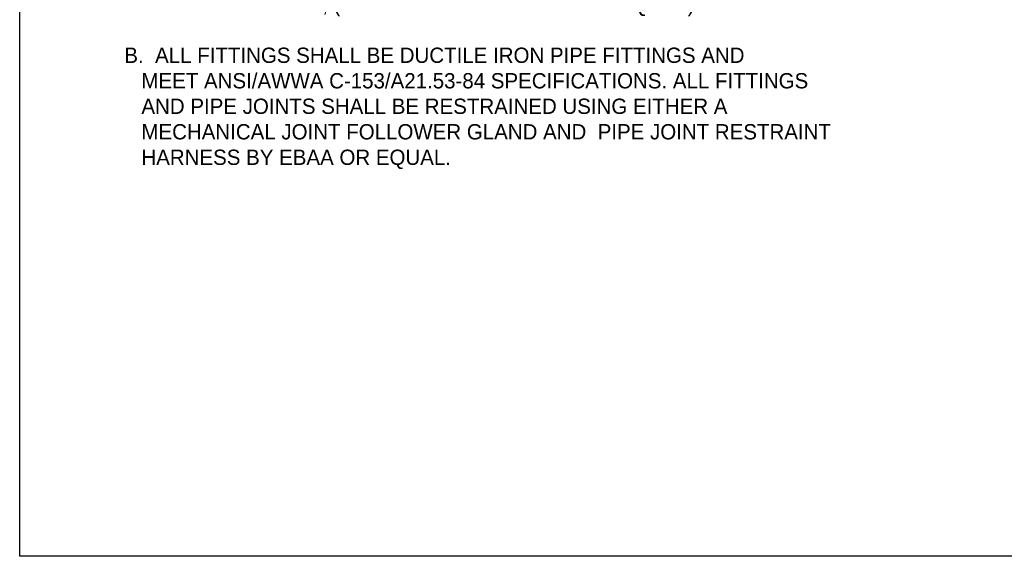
# Model space of a CAD drawing. Header units: feet. Extents: x 6 to 191, y 4 to 30.
# Tile 16 of 42: x 37.1 to 45.13, y 3.62 to 8.01. Entities that reach past the tile are written whole.
import ezdxf

# ---------------------------------------------------------------- set-up
doc = ezdxf.new("R2010")
doc.units = ezdxf.units.FT
doc.header["$MEASUREMENT"] = 0
doc.layers.add('COLUMNS', color=6, linetype='Continuous', plot=False)
doc.layers.add('text', color=9, linetype='Continuous')
doc.styles.add('SOLID', font='arialbd.ttf')

msp = doc.modelspace()

# ---------------------------------------------------------------- linework, layer by layer
at = {"layer": 'COLUMNS', "color": 4}
msp.add_lwpolyline([(37.09752, 3.62445), (37.09752, 24.37445), (67.47252, 24.37445), (67.47252, 3.62445)], close=True, dxfattribs=at)

# ---------------------------------------------------------------- texts
at = {"layer": 'text', "insert": (37.95183, 8.40525), "char_height": 0.125, "width": 7.0173083, "attachment_point": 1, "style": 'SOLID'}
msp.add_mtext('\\pxi-2,l2;{\\Ffont31|c0;A. WATER MAIN SHALL BE \\C30;\\c2254834;AWWA PVC C-900 DR-18\\C256;, WITH  ^I     ELASTOMETRIC SEALING JOINTS, (\\C30;\\c2254834;JM EAGLE BLUE BRUTE\\C256; OR EQUAL).\\P\\pi0,l0;\\PB.  ALL FITTINGS SHALL BE DUCTILE IRON PIPE FITTINGS AND \\P   MEET ANSI/AWWA C-153/A21.53-84 SPECIFICATIONS. ALL FITTINGS \\P   AND PIPE JOINTS SHALL BE RESTRAINED USING EITHER A \\P   MECHANICAL JOINT FOLLOWER GLAND AND  PIPE JOINT RESTRAINT \\P   HARNESS BY EBAA OR EQUAL. }', dxfattribs=at)

doc.saveas('drawing.dxf')
